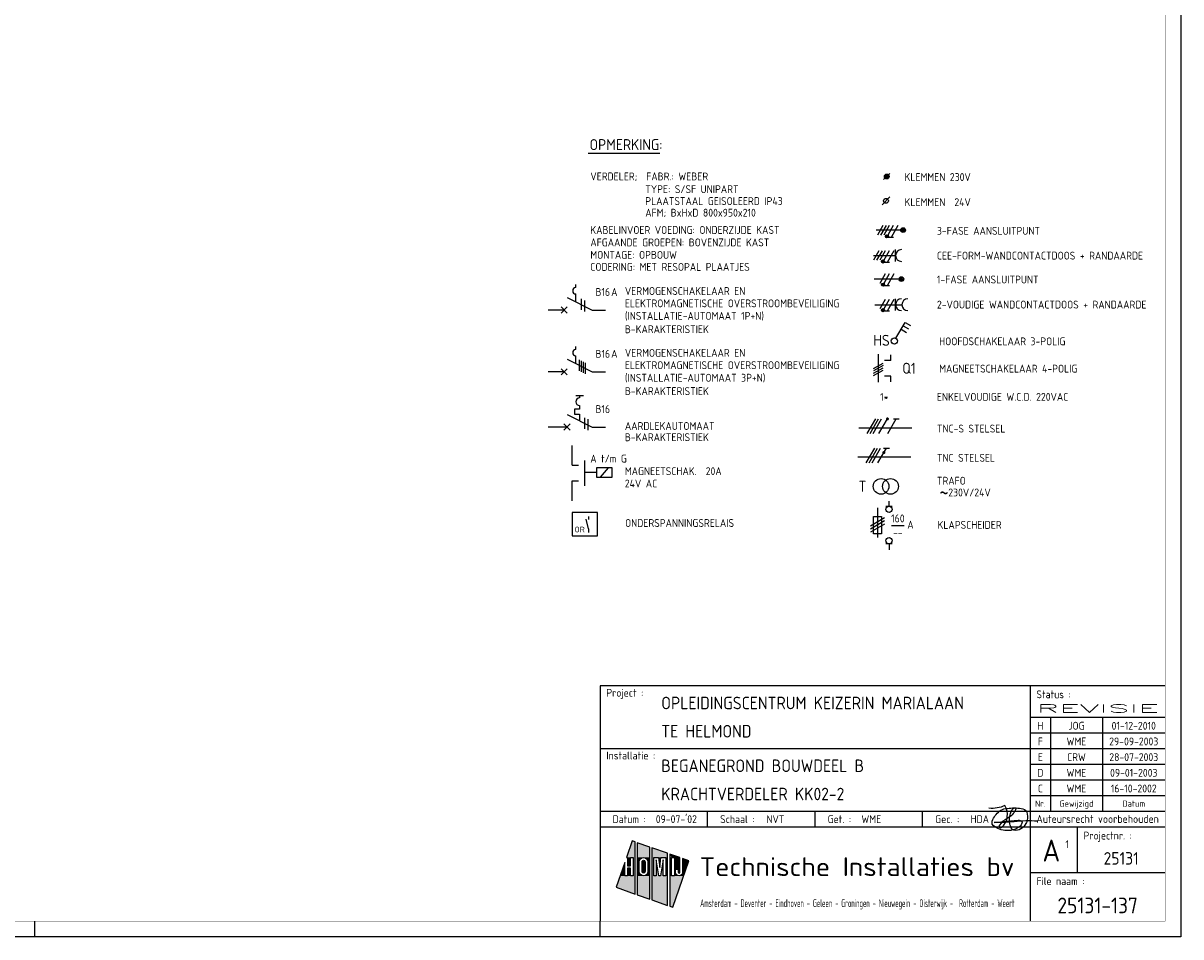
# Model space of a CAD drawing. Header units: millimetres. Extents: x 0 to 841, y 0 to 594.
# Tile 3 of 4: x 472 to 841, y 0 to 291. Entities that reach past the tile are written whole.
import ezdxf
from ezdxf.enums import TextEntityAlignment as Align

# ---------------------------------------------------------------- set-up
doc = ezdxf.new("R2010")
doc.units = ezdxf.units.MM
doc.linetypes.add('HIDDEN', pattern=[9.525, 6.35, -3.175])
doc.layers.get('0').update_dxf_attribs({"linetype": 'CONTINUOUS'})
for name, color, linetype in [('02-61-50-lijn050', 90, 'CONTINUOUS'), ('1', 7, 'CONTINUOUS'), ('40', 1, 'CONTINUOUS'), ('41', 2, 'CONTINUOUS'), ('70', 1, 'CONTINUOUS'), ('71', 2, 'CONTINUOUS'), ('EL$2B---_KADER', 4, 'CONTINUOUS'), ('LIJN025', 10, 'CONTINUOUS'), ('LIJN035', 50, 'CONTINUOUS'), ('LIJN050', 90, 'CONTINUOUS'), ('TEKST18', 210, 'CONTINUOUS'), ('TEKST25', 10, 'CONTINUOUS'), ('TEKST35', 50, 'CONTINUOUS'), ('TEKST50', 90, 'CONTINUOUS'), ('TEKST70', 130, 'CONTINUOUS')]:
    doc.layers.add(name, color=color, linetype=linetype)
doc.styles.add('5_0', font='iso.shx')
doc.styles.add('HELV', font='ISO.SHX')
doc.styles.add('ISO', font='ISO.SHX')
doc.styles.add('NEN', font='iso.shx')
doc.styles.add('ROMAND', font='romand')

# ---------------------------------------------------------------- blocks, each defined once
blk = doc.blocks.new('A1')
at = {"layer": 'LIJN025'}
for p, q in [((793, 80), (793, 5)), ((793, 70), (836, 70)), ((799.5, 70), (799.5, 40)), ((816, 70), (816, 40)), ((793, 65), (836, 65)), ((656, 60), (793, 60)), ((793, 60), (836, 60)), ((793, 55), (836, 55)), ((793, 50), (836, 50)), ((793, 45), (836, 45)), ((656, 40), (836, 40)), ((690.25, 35), (690.25, 40)), ((724.5, 35), (724.5, 40)), ((758.75, 35), (758.75, 40)), ((656, 35), (836, 35)), ((808, 35), (808, 20.5)), ((666.28, 30.55), (664.44, 25.28)), ((667.23, 30.22), (666.28, 30.55)), ((667.23, 13.64), (667.23, 30.22)), ((667.85, 30), (667.85, 13.42)), ((671.81, 28.62), (667.85, 30)), ((671.81, 12.03), (671.81, 28.62)), ((672.49, 28.38), (672.49, 11.8)), ((677.53, 26.61), (672.49, 28.38)), ((677.53, 10.03), (677.53, 26.61)), ((678.21, 26.37), (678.21, 9.79)), ((681.46, 25.24), (678.21, 26.37)), ((663.88, 23.67), (661.11, 15.78)), ((663.88, 19.41), (663.88, 23.67)), ((664.44, 25.28), (664.78, 25.28)), ((664.78, 25.28), (664.78, 22.62)), ((664.78, 22.62), (665.68, 22.62)), ((665.68, 22.62), (665.68, 25.28)), ((665.68, 25.28), (666.58, 25.28)), ((666.58, 25.28), (666.58, 19.41)), ((668.51, 23.91), (668.61, 24.43)), ((668.51, 20.8), (668.51, 23.91)), ((668.61, 24.43), (668.9, 24.86)), ((668.9, 24.86), (669.35, 25.18)), ((669.35, 25.18), (669.88, 25.28)), ((669.39, 23.89), (669.46, 24.14)), ((669.39, 20.81), (669.39, 23.89)), ((669.46, 24.14), (669.63, 24.32)), ((669.63, 24.32), (669.89, 24.39)), ((669.88, 25.28), (670.41, 25.18)), ((669.89, 24.39), (670.13, 24.32)), ((670.13, 24.32), (670.31, 24.14)), ((670.31, 24.14), (670.38, 23.89)), ((670.38, 23.89), (670.38, 20.81)), ((670.41, 25.18), (670.85, 24.88)), ((670.85, 24.88), (671.14, 24.45)), ((671.14, 24.45), (671.25, 23.91)), ((671.25, 23.91), (671.25, 20.8)), ((673.1, 25.28), (674.62, 25.28)), ((673.1, 19.41), (673.1, 25.28)), ((673.87, 24.56), (673.87, 19.41)), ((674.72, 19.41), (673.87, 24.56)), ((674.62, 25.28), (675, 22.14)), ((675, 22.14), (675.38, 25.28)), ((676.15, 24.56), (675.29, 19.41)), ((675.38, 25.28), (676.92, 25.28)), ((676.15, 19.41), (676.15, 24.56)), ((676.92, 25.28), (676.92, 19.41)), ((678.81, 25.28), (679.69, 25.28)), ((678.81, 19.41), (678.81, 25.28)), ((679.14, 9.47), (684.31, 24.24)), ((679.69, 25.28), (679.69, 19.41)), ((681.46, 20.62), (681.46, 25.24)), ((682.31, 24.94), (682.31, 20.61)), ((684.31, 24.24), (682.31, 24.94)), ((664.78, 19.41), (663.88, 19.41)), ((664.78, 21.86), (664.78, 19.41)), ((665.68, 21.86), (664.78, 21.86)), ((665.68, 19.41), (665.68, 21.86)), ((666.58, 19.41), (665.68, 19.41)), ((668.61, 20.28), (668.51, 20.8)), ((668.91, 19.82), (668.61, 20.28)), ((669.37, 19.52), (668.91, 19.82)), ((669.91, 19.41), (669.37, 19.52)), ((669.45, 20.57), (669.39, 20.81)), ((669.64, 20.38), (669.45, 20.57)), ((669.89, 20.32), (669.64, 20.38)), ((670.14, 20.38), (669.89, 20.32)), ((670.43, 19.53), (669.91, 19.41)), ((670.32, 20.56), (670.14, 20.38)), ((670.38, 20.81), (670.32, 20.56)), ((670.86, 19.83), (670.43, 19.53)), ((671.15, 20.26), (670.86, 19.83)), ((671.25, 20.8), (671.15, 20.26)), ((673.87, 19.41), (673.1, 19.41)), ((675.29, 19.41), (674.72, 19.41)), ((676.92, 19.41), (676.15, 19.41)), ((679.69, 19.41), (678.81, 19.41)), ((680.02, 21.54), (680.88, 21.54)), ((680.02, 20.61), (680.02, 21.54)), ((680.09, 20.16), (680.02, 20.61)), ((680.34, 19.76), (680.09, 20.16)), ((680.7, 19.5), (680.34, 19.76)), ((681.16, 19.41), (680.7, 19.5)), ((680.88, 21.54), (680.88, 20.62)), ((680.88, 20.62), (680.97, 20.41)), ((680.97, 20.41), (681.17, 20.33)), ((681.61, 19.5), (681.16, 19.41)), ((681.17, 20.33), (681.37, 20.41)), ((681.37, 20.41), (681.46, 20.62)), ((681.99, 19.77), (681.61, 19.5)), ((682.24, 20.17), (681.99, 19.77)), ((682.31, 20.61), (682.24, 20.17)), ((793, 20.5), (836, 20.5)), ((661.11, 15.78), (667.23, 13.64)), ((667.85, 13.42), (671.81, 12.03)), ((672.49, 11.8), (677.53, 10.03)), ((678.21, 9.79), (679.14, 9.47)), ((476, 0), (476, 5)), ((656, 0), (656, 5))]:
    blk.add_line(p, q, dxfattribs=at)
blk.add_lwpolyline([(0, 0), (0, 594), (841, 594), (841, 0)], close=True, dxfattribs=at)
for points in [[(664.44, 25.28), (666.28, 30.55), (667.23, 25.28), (667.23, 30.22)], [(667.85, 25.28), (667.85, 30), (671.81, 25.28), (671.81, 28.62)], [(672.49, 25.28), (672.49, 28.38), (677.53, 25.28), (677.53, 26.61)], [(679.69, 25.28), (678.21, 26.37), (681.46, 25.24), (678.21, 26.37)], [(678.81, 25.28), (678.21, 26.37), (679.69, 25.28), (678.21, 26.37)], [(678.21, 19.41), (678.21, 26.37), (678.81, 19.41), (678.81, 25.28)], [(662.39, 19.41), (663.88, 23.67), (663.88, 19.41), (663.88, 23.67)], [(664.78, 22.62), (664.78, 25.28), (665.68, 22.62), (665.68, 25.28)], [(666.58, 19.41), (666.58, 25.28), (667.23, 19.41), (667.23, 25.28)], [(669.35, 25.18), (667.85, 25.28), (669.88, 25.28), (667.85, 25.28)], [(668.9, 24.86), (667.85, 25.28), (669.35, 25.18), (667.85, 25.28)], [(668.61, 24.43), (667.85, 25.28), (668.9, 24.86), (667.85, 25.28)], [(667.85, 23.91), (667.85, 25.28), (668.51, 23.91), (668.61, 24.43)], [(667.85, 20.8), (667.85, 23.91), (668.51, 20.8), (668.51, 23.91)], [(669.39, 23.89), (669.46, 24.14), (670.38, 23.89), (670.31, 24.14)], [(669.39, 20.81), (669.39, 23.89), (670.38, 20.81), (670.38, 23.89)], [(669.46, 24.14), (669.63, 24.32), (670.31, 24.14), (670.13, 24.32)], [(669.63, 24.32), (669.89, 24.39), (670.13, 24.32), (669.89, 24.39)], [(670.41, 25.18), (669.88, 25.28), (670.41, 25.18), (671.81, 25.28)], [(670.85, 24.88), (670.41, 25.18), (670.85, 24.88), (671.81, 25.28)], [(671.14, 24.45), (670.85, 24.88), (671.14, 24.45), (671.81, 25.28)], [(671.25, 23.91), (671.14, 24.45), (671.81, 23.91), (671.81, 25.28)], [(671.25, 20.8), (671.25, 23.91), (671.81, 20.8), (671.81, 23.91)], [(672.49, 19.41), (672.49, 25.28), (673.1, 19.41), (673.1, 25.28)], [(673.87, 19.41), (673.87, 24.56), (674.72, 19.41), (673.87, 24.56)], [(675, 22.14), (674.62, 25.28), (675, 22.14), (675.38, 25.28)], [(675.29, 19.41), (676.15, 24.56), (676.15, 19.41), (676.15, 24.56)], [(676.92, 19.41), (676.92, 25.28), (677.53, 19.41), (677.53, 25.28)], [(679.69, 25.24), (679.69, 25.28), (681.46, 25.24)], [(679.69, 21.54), (679.69, 25.24), (681.46, 21.54), (681.46, 25.24)], [(682.31, 20.61), (682.31, 24.94), (683.04, 20.61), (684.31, 24.24)], [(661.11, 15.78), (662.39, 19.41), (667.23, 13.64), (667.23, 19.41)], [(664.78, 19.41), (664.78, 21.86), (665.68, 19.41), (665.68, 21.86)], [(667.85, 19.41), (668.51, 20.8), (667.85, 19.41), (668.61, 20.28)], [(667.85, 19.41), (667.85, 20.8), (667.85, 19.41), (668.51, 20.8)], [(667.85, 19.41), (668.61, 20.28), (667.85, 19.41), (668.91, 19.82)], [(667.85, 19.41), (668.91, 19.82), (667.85, 19.41), (669.37, 19.52)], [(667.85, 19.41), (669.37, 19.52), (667.85, 19.41), (669.91, 19.41)], [(667.85, 13.42), (667.85, 19.41), (671.81, 12.03), (671.81, 19.41)], [(669.45, 20.57), (669.39, 20.81), (670.32, 20.56), (670.38, 20.81)], [(669.64, 20.38), (669.45, 20.57), (670.14, 20.38), (670.32, 20.56)], [(669.89, 20.32), (669.64, 20.38), (669.89, 20.32), (670.14, 20.38)], [(669.91, 19.41), (670.43, 19.53), (669.91, 19.41), (671.81, 19.41)], [(670.43, 19.53), (670.86, 19.83), (670.43, 19.53), (671.81, 19.41)], [(670.86, 19.83), (671.15, 20.26), (670.86, 19.83), (671.81, 19.41)], [(671.81, 19.41), (671.15, 20.26), (671.81, 20.8), (671.25, 20.8)], [(672.49, 11.8), (672.49, 19.41), (677.53, 10.03), (677.53, 19.41)], [(678.21, 9.79), (678.21, 19.41), (679.14, 9.47), (682.62, 19.41)], [(679.69, 19.41), (679.69, 21.54), (680.02, 20.61), (680.02, 21.54)], [(679.69, 19.41), (680.02, 20.61), (679.69, 19.41), (680.09, 20.16)], [(679.69, 19.41), (680.09, 20.16), (679.69, 19.41), (680.34, 19.76)], [(679.69, 19.41), (680.34, 19.76), (679.69, 19.41), (680.7, 19.5)], [(679.69, 19.41), (680.7, 19.5), (679.69, 19.41), (681.16, 19.41)], [(680.02, 20.61), (680.02, 21.54), (680.09, 20.16), (680.02, 20.61)], [(681.46, 20.62), (680.88, 21.54), (681.46, 20.62), (681.46, 21.54)], [(681.37, 20.41), (680.88, 21.54), (681.46, 20.62), (680.88, 21.54)], [(681.17, 20.33), (680.88, 21.54), (681.37, 20.41), (680.88, 21.54)], [(680.97, 20.41), (680.88, 21.54), (681.17, 20.33), (680.88, 21.54)], [(680.88, 20.62), (680.88, 21.54), (680.97, 20.41), (680.88, 21.54)], [(681.16, 19.41), (682.62, 19.41), (681.61, 19.5), (682.62, 19.41)], [(682.62, 19.41), (681.61, 19.5), (682.62, 19.41), (681.99, 19.77)], [(682.62, 19.41), (681.99, 19.77), (683.04, 20.61), (682.24, 20.17)], [(682.24, 20.17), (682.31, 20.61), (682.24, 20.17), (683.04, 20.61)]]:
    blk.add_solid(points, dxfattribs=at)
at = {"layer": 'LIJN050'}
for p, q in [((836, 80), (656, 80)), ((656, 80), (656, 5))]:
    blk.add_line(p, q, dxfattribs=at)
at = {"layer": 'LIJN050', "const_width": 0.2}
blk.add_lwpolyline([(836, 5), (836, 589), (25, 589), (25, 5)], close=True, dxfattribs=at)
at = {"layer": 'TEKST18', "style": 'ISO'}
for s, p in [('Nr.', (796.25, 41.43)), ('Gewijzigd', (807.75, 41.43)), ('Datum', (826, 41.43))]:
    blk.add_text(s, height=2, dxfattribs=at).set_placement(p, align=Align.CENTER)
at = {"layer": 'TEKST18', "style": 'ISO', "width": 0.651929}
blk.add_text('Amsterdam - Deventer - Eindhoven - Geleen - Groningen - Nieuwegein - Oisterwijk -  Rotterdam - Weert', height=2.5, dxfattribs=at).set_placement((687.88, 9.47), (788, 9.47), align=Align.FIT)
at = {"layer": 'TEKST25', "style": 'ISO'}
for s, p in [('Project :', (658, 76.5)), ('Status :', (795, 76)), ('Installatie :', (658, 56.5)), ('Datum :', (660, 36.25)), ('Schaal :', (694.25, 36.25)), ('Get. :', (728.5, 36.25)), ('Gec. :', (762.75, 36.25)), ('Projectnr. :', (810, 31)), ('File naam :', (795, 16.5))]:
    blk.add_text(s, height=2.5, dxfattribs=at).set_placement(p)
at = {"layer": 'TEKST25', "style": 'ISO', "width": 1.015814}
blk.add_text('Auteursrecht voorbehouden', height=2.5, dxfattribs=at).set_placement((795, 36.3), (834, 36.3), align=Align.FIT)
at = {"layer": 'TEKST25', "style": 'ROMAND', "width": 2.899115}
blk.add_attdef('STATUS', text='', height=2.5, dxfattribs=at).set_placement((795, 71.5), (834, 71.5), align=Align.FIT)
at = {"layer": 'TEKST25', "style": 'ISO'}
for tag, p in [('E', (796.25, 66)), ('NAAM-E', (807.75, 66)), ('DATUM-E', (826, 66)), ('D', (796.25, 61)), ('NAAM-D', (807.75, 61)), ('DATUM-D', (826, 61)), ('C', (796.25, 56)), ('NAAM-C', (807.75, 56)), ('DATUM-C', (826, 56)), ('B', (796.25, 51)), ('NAAM-B', (807.75, 51)), ('DATUM-B', (826, 51)), ('A', (796.25, 46)), ('NAAM-A', (807.75, 46)), ('DATUM-A', (826, 46))]:
    blk.add_attdef(tag, text='', height=2.5, dxfattribs=at).set_placement(p, align=Align.CENTER)
for tag, p in [('DATUM', (673.75, 36.25)), ('SCHAAL', (709, 36.25)), ('GETEKEND', (739.25, 36.25)), ('GECONTOL.', (774, 36.25)), ('FORMAAT', (804.25, 28.25))]:
    blk.add_attdef(tag, p, '', height=2.5, dxfattribs=at)
at = {"layer": 'TEKST35', "style": 'ISO'}
for tag, p in [('PROJECT', (675.5, 72.5)), ('PLAATS', (675.5, 63.5)), ('INSTALLATIE-REGEL1', (675.5, 52.5)), ('INSTALLATIE-REGEL2', (675.5, 43.5))]:
    blk.add_attdef(tag, p, '', height=4, dxfattribs=at)
blk.add_attdef('PROJ.NR.', text='', height=4, dxfattribs=at).set_placement((822, 23), align=Align.CENTER)
at = {"layer": 'TEKST50', "style": 'HELV', "width": 1.169753}
blk.add_text('Technische Installaties bv', height=6, dxfattribs=at).set_placement((687.72, 19.36), (787.99, 19.36), align=Align.FIT)
at = {"layer": 'TEKST50', "style": 'ISO'}
blk.add_attdef('FILE-NAAM', text='', height=5, dxfattribs=at).set_placement((814.5, 7.5), align=Align.CENTER)
at = {"layer": 'TEKST70', "style": 'HELV'}
blk.add_text('A', height=7, dxfattribs=at).set_placement((799.75, 24), align=Align.CENTER)
blk = doc.blocks.new('PRHDAA4')
at = {"layer": '02-61-50-lijn050', "color": 50, "linetype": 'ByBlock', "flags": 128}
blk.add_lwpolyline([(1.04, 2.03, 0.043806), (-6.39, 1.89, -0.031193), (-12.8, 1.6), (-7.61, 2.16, 0.003454), (-5.1, 2.36, -0.231177), (-3.95, 1.92, -0.175519), (-3.92, 1.42, -0.153375), (-4.6, 0.4, -0.056813), (-5.76, -0.34, -0.100205), (-8.11, -0.94, -0.16296), (-12.67, 0.33, -0.379529), (-13.36, 2.09, -0.14016), (-11.01, 5.21, -0.143334), (-9.14, 6.05, -0.06258), (-4.67, 6.18, -0.12688), (-2.65, 5.49, -0.169413), (-2.32, 4.96, -0.095564), (-2.27, 2.38, -0.080055), (-2.63, 1.34, -0.126486), (-4.26, -0.44, -0.214891), (-6.48, -0.78, -0.203106), (-7.05, -0.45, -0.121177), (-7.75, 1.16, -0.121604), (-7.51, 4.45, -0.010614), (-7.31, 5.13, -0.021915), (-7.04, 5.72, -0.15615), (-6.41, 6.24, -0.050224), (-6.16, 6.3, -0.295436), (-5.97, 6.21, -0.250173), (-5.94, 5.68, -0.167384), (-8.57, 2.94, 0.121525), (-11.08, 0.82, 0.14194), (-11.19, 0.5, 0.153562), (-11.18, 0.3, 0.520832), (-10.31, 0.11, 0.362036), (-9.35, 7.05, -0.145439), (-14.41, 6.19)], format="xyb", dxfattribs=at)
blk = doc.blocks.new('T1146')
at = {"layer": '71'}
for p, q in [((-4, 0), (-4, -8)), ((0, -1.5), (-2, -1.5)), ((0, -6.5), (-2, -6.5))]:
    blk.add_line(p, q, dxfattribs=at)
blk = doc.blocks.new('RWS023', base_point=(227, 181))
at = {"layer": '40', "style": 'NEN'}
blk.add_text('~', height=5, dxfattribs=at).set_placement((223.5, 179.5))
blk = doc.blocks.new('KLAPSCHRENVOOI')
at = {"layer": '1', "color": 2}
for p, q in [((-19.2, 4.66), (-19.2, -4.84)), ((-16.5, 5.16), (-14.5, 5.16)), ((-20.45, 1.91), (-17.95, 1.91)), ((-20.45, -3.59), (-20.45, 1.91)), ((-17.95, 1.91), (-17.95, -3.59)), ((-17.95, -3.59), (-20.45, -3.59)), ((-14.5, -6.84), (-16.5, -6.84))]:
    blk.add_line(p, q, dxfattribs=at)
at = {"layer": '1', "color": 1}
for p, q in [((-16.95, 1.46), (-21.45, -1.14)), ((-16.95, 0.46), (-21.45, -2.14)), ((-16.95, -0.54), (-21.45, -3.14))]:
    blk.add_line(p, q, dxfattribs=at)
at = {"layer": '70'}
blk.add_line((-14.69, -0.96), (-10.69, -0.96), dxfattribs=at)
at = {"layer": '71'}
for centre in [(-15.5, 4.16), (-15.5, -5.84)]:
    blk.add_circle(centre, 1, dxfattribs=at)
at = {"layer": 'LIJN035'}
for p, q in [((-15.5, 5.16), (-15.5, 6.76)), ((-15.5, -6.84), (-15.5, -8.69))]:
    blk.add_line(p, q, dxfattribs=at)
at = {"layer": '40', "style": 'NEN'}
for s, p in [('160', (-12.69, 0.04)), ('--', (-12.69, -4.46))]:
    blk.add_text(s, height=2.5, dxfattribs=at).set_placement(p, align=Align.CENTER)
blk.add_text('A', height=2.5, dxfattribs=at).set_placement((-9.69, -1.96))
at = {"layer": 'TEKST25', "style": 'ISO'}
blk.add_text('KLAPSCHEIDER', height=2.5, dxfattribs=at).set_placement((-0.06, -2.04))

msp = doc.modelspace()

# ---------------------------------------------------------------- linework, layer by layer
at = {"color": 10}
for p, q in [((741.1, 160.31), (743.8, 165)), ((742.04, 160.31), (744.74, 165)), ((742.97, 160.31), (745.68, 165)), ((744.85, 160.31), (747.55, 165)), ((747.66, 160.31), (750.37, 165)), ((749.43, 165), (751.3, 165)), ((740.77, 151.01), (743.48, 155.7)), ((741.71, 151.01), (744.42, 155.7)), ((742.65, 151.01), (745.35, 155.7)), ((744.52, 151.01), (747.23, 155.7)), ((746.29, 155.7), (748.17, 155.7))]:
    msp.add_line(p, q, dxfattribs=at)
at = {"color": 50}
for p, q in [((738.43, 162.18), (755.31, 162.18)), ((738.11, 152.88), (754.98, 152.88))]:
    msp.add_line(p, q, dxfattribs=at)
at = {"color": 10, "const_width": 0.469}
for points in [[(747.35, 165.11, 1), (747.76, 164.88, 1)], [(746.21, 154.41, 1), (746.62, 154.17, 1)]]:
    msp.add_lwpolyline(points, format="xyb", close=True, dxfattribs=at)
at = {"layer": '1', "color": 1}
for p, q in [((746.12, 226.56), (744.37, 223.53)), ((747.12, 226.56), (745.37, 223.53)), ((748.12, 226.56), (746.37, 223.53)), ((749.37, 226.56), (747.64, 223.57)), ((750.87, 226.56), (748.68, 222.77)), ((744.85, 218.56), (743.1, 215.53)), ((745.85, 218.56), (744.1, 215.53)), ((746.85, 218.56), (745.1, 215.53)), ((748.1, 218.56), (746.37, 215.57)), ((749.6, 218.56), (747.41, 214.77)), ((746.85, 211.16), (745.1, 208.13)), ((748.1, 211.16), (746.37, 208.17)), ((749.6, 211.16), (747.41, 207.37)), ((746.85, 203.06), (745.1, 200.03)), ((748.1, 203.06), (746.37, 200.07)), ((749.6, 203.06), (747.41, 199.27))]:
    msp.add_line(p, q, dxfattribs=at)
at = {"layer": '1', "color": 2}
for p, q in [((645.5, 203.69), (653.54, 199.67)), ((645.5, 183.99), (653.54, 179.97)), ((649.5, 172.46), (649.5, 171.66)), ((645.5, 166.39), (653.54, 162.37)), ((649.5, 168.06), (647.9, 168.06)), ((647.9, 168.06), (647.9, 166.46)), ((647.9, 166.46), (649.5, 166.46)), ((649.5, 169.26), (649.5, 168.06)), ((649.5, 166.46), (649.5, 164.4))]:
    msp.add_line(p, q, dxfattribs=at)
at = {"layer": '1', "color": 1}
for centre in [(747.4, 223.13), (746.13, 215.13), (746.13, 207.73), (746.13, 199.63)]:
    msp.add_circle(centre, 0.5, dxfattribs=at)
at = {"layer": '1', "color": 2}
msp.add_arc((649.5, 170.46), 1.2, 90, 270, dxfattribs=at)
at = {"layer": '40'}
msp.add_line((748.33, 235.71), (745.83, 233.21), dxfattribs=at)
at = {"layer": '40', "color": 2}
msp.add_circle((747.08, 234.46), 0.75, dxfattribs=at)
at = {"layer": '70'}
for p, q in [((746.33, 241.21), (748.33, 243.21)), ((749.46, 222.77), (747.9, 222.77)), ((748.19, 214.77), (746.63, 214.77)), ((748.19, 207.37), (746.63, 207.37)), ((650, 203.19), (650, 199.69)), ((651, 202.69), (651, 199.19)), ((748.19, 199.27), (746.63, 199.27)), ((649.37, 183.8), (649.37, 180.3)), ((650.02, 183.48), (650.02, 179.98)), ((650.66, 183.16), (650.66, 179.66)), ((651.31, 182.83), (651.31, 179.33)), ((743.1, 181.03), (746.14, 182.78)), ((746.14, 182.03), (743.1, 180.28)), ((743.1, 179.53), (746.14, 181.28)), ((743.1, 178.78), (746.14, 180.53)), ((651.08, 165.37), (651.08, 161.87)), ((652.08, 164.87), (652.08, 161.37))]:
    msp.add_line(p, q, dxfattribs=at)
at = {"layer": '70', "const_width": 0.5}
for points in [[(747.15, 223.13, 1), (747.65, 223.13, 1)], [(745.88, 215.13, 1), (746.38, 215.13, 1)], [(745.88, 207.73, 1), (746.38, 207.73, 1)], [(745.88, 199.63, 1), (746.38, 199.63, 1)]]:
    msp.add_lwpolyline(points, format="xyb", close=True, dxfattribs=at)
at = {"layer": '71'}
for p, q in [((750.15, 215.16), (750.15, 218.91)), ((743.06, 217.04), (750.15, 217.04)), ((648.29, 206.8), (648.29, 207.8)), ((648.29, 202.3), (648.29, 204.8)), ((750.15, 199.48), (750.15, 203.23)), ((743.55, 201.36), (752.15, 201.36)), ((750.25, 190.7), (753.15, 195.72)), ((753.15, 195.72), (754.88, 194.72)), ((751.9, 193.56), (753.63, 192.56)), ((752.53, 194.64), (754.26, 193.64)), ((648.29, 187.1), (648.29, 188.1)), ((648.29, 182.6), (648.29, 185.1)), ((744.62, 185.65), (744.62, 176.65)), ((748.62, 183.65), (746.62, 183.65)), ((748.62, 178.65), (746.62, 178.65)), ((644.5, 163.37), (646.5, 161.37)), ((644.5, 161.37), (646.5, 163.37)), ((659.88, 149.38), (654.88, 149.38)), ((654.88, 149.38), (654.88, 146.38)), ((659.88, 146.38), (659.88, 149.38)), ((654.88, 146.38), (659.88, 146.38)), ((655.22, 135.2), (647.12, 135.2)), ((647.12, 135.2), (647.12, 127.7)), ((652.3, 129.96), (651.54, 133.06)), ((655.22, 127.7), (655.22, 135.2)), ((647.12, 127.7), (655.22, 127.7))]:
    msp.add_line(p, q, dxfattribs=at)
for centre, radius in [((747.33, 242.21), 0.75), ((747.33, 242.21), 0.5), ((747.33, 242.21), 0.25), ((752.55, 225.12), 0.75), ((752.55, 225.12), 0.5), ((752.55, 225.12), 0.25), ((751.97, 209.54), 0.75), ((751.97, 209.54), 0.5), ((751.97, 209.54), 0.25), ((749.74, 189.84), 1), ((745.52, 143.5), 2.5), ((748.52, 143.5), 2.5)]:
    msp.add_circle(centre, radius, dxfattribs=at)
for centre, radius in [((752.02, 217.04), 1.88), ((648.29, 205.8), 1), ((752.02, 201.36), 1.88), ((754.02, 201.36), 1.88), ((648.29, 186.1), 1)]:
    msp.add_arc(centre, radius, 90, 270, dxfattribs=at)
at = {"layer": 'LIJN025', "linetype": 'Continuous'}
msp.add_line((652.18, 249.62), (675.06, 249.62), dxfattribs=at)
at = {"layer": 'LIJN025', "color": 2, "linetype": 'Continuous'}
for p, q in [((643.58, 198.69), (645.56, 200.67)), ((643.58, 200.67), (645.56, 198.69)), ((643.58, 180.97), (645.56, 178.99)), ((643.58, 178.99), (645.56, 180.97))]:
    msp.add_line(p, q, dxfattribs=at)
at = {"layer": 'LIJN025', "color": 2, "linetype": 'HIDDEN', "ltscale": 2.5}
msp.add_line((654.88, 147.88), (651.11, 147.88), dxfattribs=at)
at = {"layer": 'LIJN025', "color": 1, "linetype": 'Continuous'}
msp.add_line((656.18, 146.38), (658.69, 149.38), dxfattribs=at)
at = {"layer": 'LIJN035'}
for p, q in [((752.05, 225.12), (743.97, 225.12)), ((751.47, 209.54), (743.27, 209.54)), ((644.57, 199.68), (639.5, 199.68)), ((653.54, 199.67), (657.75, 199.67)), ((748.62, 183.65), (748.62, 185.45)), ((644.57, 179.98), (639.5, 179.98)), ((653.54, 179.97), (657.75, 179.97)), ((748.62, 176.85), (748.62, 178.65)), ((645.52, 162.38), (639.5, 162.38)), ((653.54, 162.37), (657.75, 162.37)), ((647.11, 150.22), (647.11, 156.51)), ((647.11, 138.94), (647.11, 145.22)), ((652.3, 133.93), (652.3, 132.95)), ((652.3, 129.96), (652.3, 128.83))]:
    msp.add_line(p, q, dxfattribs=at)
at = {"layer": 'LIJN050'}
msp.add_line((648.3, 172.46), (650.69, 172.46), dxfattribs=at)

# ---------------------------------------------------------------- block references
at = {"layer": '40'}
msp.add_blockref('RWS023', (767.52, 140.3), dxfattribs=at)
at = {"layer": 'EL$2B---_KADER'}
msp.add_blockref('A1', (0, 0), dxfattribs=at).add_auto_attribs({'NAAM-E': 'JOG', 'NAAM-D': 'WME', 'NAAM-C': 'CRW', 'NAAM-B': 'WME', 'NAAM-A': 'WME', 'STATUS': 'REVISIE', 'FILE-NAAM': '25131-137', 'SCHAAL': 'NVT', 'INSTALLATIE-REGEL2': 'KRACHTVERDELER KK02-2', 'INSTALLATIE-REGEL1': 'BEGANEGROND BOUWDEEL B', 'DATUM': "09-07-'02", 'PLAATS': 'TE HELMOND', 'PROJECT': 'OPLEIDINGSCENTRUM KEIZERIN MARIALAAN', 'GETEKEND': 'WME', 'GECONTOL.': 'HDA', 'C': 'E', 'B': 'D', 'A': 'C', 'E': 'H', 'D': 'F', 'PROJ.NR.': '25131', 'DATUM-C': '28-07-2003', 'DATUM-B': '09-01-2003', 'DATUM-A': '16-10-2002', 'FORMAAT': '1', 'DATUM-E': '01-12-2010', 'DATUM-D': '29-09-2003'})
at = {"layer": 'LIJN025', "color": 2, "linetype": 'Continuous', "rotation": 180}
msp.add_blockref('T1146', (647.11, 143.72), dxfattribs=at)
at = {"layer": 'LIJN025'}
for name, p in [('KLAPSCHRENVOOI', (763.56, 132.01)), ('PRHDAA4', (794.3, 34.8))]:
    msp.add_blockref(name, p, dxfattribs=at)

# ---------------------------------------------------------------- texts
at = {"layer": '40', "style": 'NEN'}
for s, height, p in [('B16', 2.5, (654.54, 204.17)), ('A', 2.5, (659.54, 204.17)), ('B16', 2.5, (654.54, 184.47)), ('A', 2.5, (659.54, 184.47)), ('B16', 2.5, (654.54, 166.87)), ('230V/24V', 2.5, (766.92, 140.3)), ('OR', 1.8, (647.89, 128.86))]:
    msp.add_text(s, height=height, dxfattribs=at).set_placement(p)
at = {"layer": '41', "style": 'NEN'}
msp.add_text('T', height=3.5, dxfattribs=at).set_placement((740.85, 141.78), align=Align.RIGHT)
at = {"layer": 'TEKST25'}
for s, style, p in [('VERDELER;  FABR.: WEBER', 'ISO', (652.91, 240.99)), ('KLEMMEN 230V', 'ISO', (752.99, 240.79)), ('TYPE: S/SF UNIPART', 'ISO', (670.41, 236.93)), ('PLAATSTAAL GEISOLEERD IP43', 'ISO', (670.41, 233.13)), ('KLEMMEN  24V', 'ISO', (752.99, 232.79)), ('AFM; BxHxD 800x950x210', 'ISO', (670.41, 229.43)), ('KABELINVOER VOEDING: ONDERZIJDE KAST', 'ISO', (652.91, 223.92)), ('3-FASE AANSLUITPUNT', 'ISO', (763.31, 223.65)), ('AFGAANDE GROEPEN: BOVENZIJDE KAST', 'ISO', (652.91, 219.97)), ('MONTAGE: OPBOUW', 'ISO', (652.91, 215.99)), ('CEE-FORM-WANDCONTACTDOOS + RANDAARDE', 'ISO', (763.31, 215.75)), ('CODERING: MET RESOPAL PLAATJES', 'ISO', (652.91, 212.16)), ('1-FASE AANSLUITPUNT', 'ISO', (763.31, 208.15)), ('VERMOGENSCHAKELAAR EN ', 'ISO', (663.91, 204.48)), ('ELEKTROMAGNETISCHE OVERSTROOMBEVEILIGING', 'ISO', (663.91, 200.55)), ('(INSTALLATIE-AUTOMAAT 1P+N)', 'ISO', (663.91, 196.55)), ('2-VOUDIGE WANDCONTACTDOOS + RANDAARDE', 'ISO', (763.31, 200.15)), ('B-KARAKTERISTIEK', 'ISO', (663.91, 192.3)), ('HOOFDSCHAKELAAR 3-POLIG', 'ISO', (764.01, 188.45)), ('VERMOGENSCHAKELAAR EN ', 'ISO', (663.91, 184.78)), ('ELEKTROMAGNETISCHE OVERSTROOMBEVEILIGING', 'ISO', (663.91, 180.85)), ('MAGNEETSCHAKELAAR 4-POLIG', 'ISO', (764.01, 179.75)), ('(INSTALLATIE-AUTOMAAT 3P+N)', 'ISO', (663.91, 176.85)), ('B-KARAKTERISTIEK', 'ISO', (663.91, 172.6)), ('1*', '5_0', (745.19, 170.74)), ('ENKELVOUDIGE W.C.D. 220VAC', 'ISO', (763.31, 170.75)), ('AARDLEKAUTOMAAT', 'ISO', (663.91, 161.48)), ('TNC-S STELSEL', 'ISO', (763.31, 160.65)), ('B-KARAKTERISTIEK', 'ISO', (663.91, 157.9)), ('A t/m G', 'ISO', (652.89, 151.09)), ('TNC STELSEL', 'ISO', (763.31, 151.35)), ('MAGNEETSCHAK.  20A', 'ISO', (663.89, 147.09)), ('24V AC', 'ISO', (663.89, 143.16)), ('TRAFO', 'ISO', (763.31, 144.05)), ('ONDERSPANNINGSRELAIS', 'ISO', (663.99, 130.58))]:
    msp.add_text(s, height=2.5, dxfattribs=dict(at, style=style)).set_placement(p)
at = {"layer": 'TEKST35', "linetype": 'HIDDEN', "style": 'ISO'}
msp.add_text('OPMERKING:', height=3.5, dxfattribs=at).set_placement((652.67, 250.62))
at = {"layer": 'TEKST35', "style": 'NEN'}
for s, p in [('HS', (743.06, 188.28)), ('Q1', (752.26, 179.38))]:
    msp.add_text(s, height=3.5, dxfattribs=at).set_placement(p)

doc.saveas('drawing.dxf')
